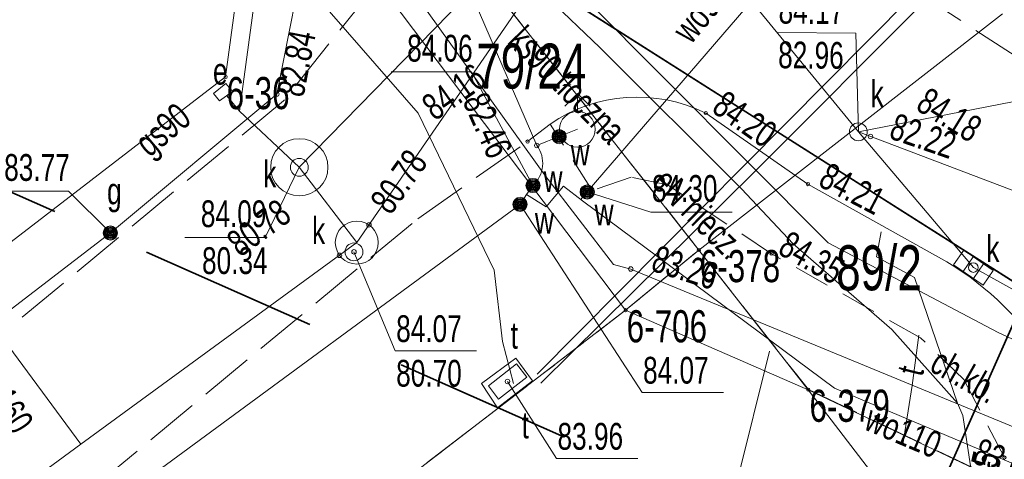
# Model space of a CAD drawing. Header units: metres. Extents: x -1013 to 1491576, y -5789570 to 1032.
# Tile 33 of 62: x -84 to -57, y 52 to 64. Entities that reach past the tile are written whole.
import ezdxf
from ezdxf.xclip import XClip

# ---------------------------------------------------------------- set-up
doc = ezdxf.new("R2010")
doc.units = ezdxf.units.M
doc.header["$MEASUREMENT"] = 0
doc.header["$XCLIPFRAME"] = 0
for name, pattern in [('2_KTCR02', [1.5, 1, -0.5]), ('2_KTJZ01', [2, 1.5, -0.5]), ('GUK', [2, 1.5, -0.5]), ('GUZ', [1, 0.5, -0.5]), ('Przerywana długa', [7.8, 5, -2.8])]:
    doc.linetypes.add(name, pattern=pattern)
doc.layers.add('700-L Mapa 1_1000 dwg', color=7, linetype='Continuous')
for name, color, linetype, lineweight in [('703-L Płaszczyzny podejścia 2D3', 152, 'Continuous', 30), ('703-L Płaszczyzny podejścia 2D38', 171, 'Continuous', 35), ('704-L Płaszczyzny podejścia 3D38', 171, 'Continuous', 35), ('ex_02_DXF_MZ_5_Dzialki7', 9, 'Continuous', 18), ('ex_02_DXF_MZ_5_Kontury3', 9, 'Continuous', 18), ('ex_02_DXF_MZ_5_KTCR_E_T_17', 9, 'Continuous', 18), ('ex_02_DXF_MZ_5_KTCR_L_17', 9, 'Continuous', 18), ('ex_02_DXF_MZ_5_KTJZ_L_07', 9, 'Continuous', 18), ('ex_02_DXF_MZ_5_KTKR_L_07', 9, 'Continuous', 18), ('ex_02_DXF_MZ_5_Numery_dzialek7', 9, 'Continuous', 18), ('ex_02_DXF_MZ_5_Numery_punktow7', 9, 'Continuous', 18), ('ex_02_DXF_MZ_5_Punkty7', 9, 'Continuous', 18), ('ex_02_DXF_MZ_5_RTPW_T_17', 9, 'Continuous', 18), ('ex_02_DXF_MZ_5_SUBK_L_034', 9, 'Continuous', 18), ('ex_02_DXF_MZ_5_SUOW_L_05', 9, 'Continuous', 18), ('ex_02_DXF_MZ_5_SUPE_D_L_31', 9, 'Continuous', 18), ('ex_02_DXF_MZ_5_SUPE_E_T_31', 9, 'Continuous', 18), ('ex_02_DXF_MZ_5_SUPE_L_31', 9, 'Continuous', 18), ('ex_02_DXF_MZ_5_SUPG_E_T_27', 9, 'Continuous', 18), ('ex_02_DXF_MZ_5_SUPG_L_252', 9, 'Continuous', 18), ('ex_02_DXF_MZ_5_SUPK_D_L_034', 9, 'Continuous', 18), ('ex_02_DXF_MZ_5_SUPK_D_L_434', 9, 'Continuous', 18), ('ex_02_DXF_MZ_5_SUPK_E_T_434', 9, 'Continuous', 18), ('ex_02_DXF_MZ_5_SUPK_L_034', 9, 'Continuous', 18), ('ex_02_DXF_MZ_5_SUPK_L_434', 9, 'Continuous', 18), ('ex_02_DXF_MZ_5_SUPT_D_L_030', 9, 'Continuous', 18), ('ex_02_DXF_MZ_5_SUPT_E_T_030', 9, 'Continuous', 18), ('ex_02_DXF_MZ_5_SUPT_L_030', 9, 'Continuous', 18), ('ex_02_DXF_MZ_5_SUPW_D_L_05', 9, 'Continuous', 18), ('ex_02_DXF_MZ_5_SUPW_E_T_05', 9, 'Continuous', 18), ('ex_02_DXF_MZ_5_SUPW_L_05', 9, 'Continuous', 18), ('ex_02_DXF_MZ_5_SUTG_T_052', 9, 'Continuous', 18), ('ex_02_DXF_MZ_5_SUTK_T_034', 9, 'Continuous', 18), ('ex_02_DXF_MZ_5_SUTT_T_030', 9, 'Continuous', 18), ('ex_02_DXF_MZ_5_SUTW_T_05', 9, 'Continuous', 18), ('ex_02_DXF_MZ_5_SUUE_E_T_27', 9, 'Continuous', 18), ('ex_02_DXF_MZ_5_SUUE_L_37', 9, 'Continuous', 18), ('ex_02_DXF_MZ_5_SUUG_E_T_47', 9, 'Continuous', 18), ('ex_02_DXF_MZ_5_SUUG_T_57', 9, 'Continuous', 18), ('ex_02_DXF_MZ_5_SUUK_D_T_234', 9, 'Continuous', 18), ('ex_02_DXF_MZ_5_SUUK_E_T_934', 9, 'Continuous', 18), ('ex_02_DXF_MZ_5_SUUK_T_07', 9, 'Continuous', 18), ('ex_02_DXF_MZ_5_SUUK_T_234', 9, 'Continuous', 18), ('ex_02_DXF_MZ_5_SUUT_E_T_930', 9, 'Continuous', 18), ('ex_02_DXF_MZ_5_SUUT_L_130', 9, 'Continuous', 18), ('ex_02_DXF_MZ_5_SUUT_T_37', 9, 'Continuous', 18), ('ex_02_DXF_MZ_5_SUUW_E_T_57', 9, 'Continuous', 18), ('ex_02_DXF_MZ_5_SUUW_T_07', 9, 'Continuous', 18), ('ex_02_DXF_MZ_5_SUUW_T_77', 9, 'Continuous', 18), ('ex_02_DXF_MZ_5_Uzytki3', 9, 'Continuous', 18)]:
    doc.layers.add(name, color=color, linetype=linetype, lineweight=lineweight)
doc.styles.add('STYL_AUTOMATYCZNY_1', font='arial.ttf', dxfattribs={"width": 0.7})

# ---------------------------------------------------------------- blocks, each defined once
blk = doc.blocks.new('Rysunek_1_5', base_point=(-7447251.91, -5789835.327))
at = {"layer": 'ex_02_DXF_MZ_5_Dzialki7', "color": 9, "linetype": 'Continuous', "lineweight": 18}
for p, q in [((-102.373, 105.388), (-65.217, 58.045)), ((-78.462, 62.892), (-77.511, 69.929)), ((-77.511, 69.929), (-67.265, 56.36)), ((-65.217, 58.045), (-56.712, 64.665)), ((-96.008, 49.397), (-78.462, 62.892)), ((-65.217, 58.045), (-67.265, 56.36)), ((-65.217, 58.045), (-62.15, 54.133)), ((-242.472, -78.345), (-67.265, 56.36)), ((-67.265, 56.36), (-62.15, 54.133)), ((-62.15, 54.133), (-42.33, 44.713)), ((-62.15, 54.133), (-30.9, 13.243))]:
    blk.add_line(p, q, dxfattribs=at)
at = {"layer": 'ex_02_DXF_MZ_5_Kontury3', "color": 9, "linetype": 'GUK', "lineweight": 18}
for p, q in [((-65.217, 58.045), (-99.497, 101.727)), ((-67.265, 56.36), (-65.217, 58.045)), ((-65.217, 58.045), (-62.149, 54.136)), ((-242.472, -78.345), (-67.265, 56.36)), ((-62.149, 54.136), (-42.331, 44.714))]:
    blk.add_line(p, q, dxfattribs=at)
at = {"layer": 'ex_02_DXF_MZ_5_KTCR_L_17', "color": 9, "linetype": '2_KTCR02', "lineweight": 18}
for p, q in [((-68.2, 59.713), (-69.38, 61.573)), ((-67.11, 60.083), (-68.2, 59.713)), ((-66.09, 59.873), (-67.11, 60.083)), ((-63.18, 57.943), (-66.09, 59.873)), ((-59.01, 55.583), (-63.18, 57.943)), ((-57.8, 54.423), (-59.01, 55.583)), ((-56.66, 52.233), (-57.8, 54.423))]:
    blk.add_line(p, q, dxfattribs=at)
at = {"layer": 'ex_02_DXF_MZ_5_KTJZ_L_07', "color": 9, "linetype": '2_KTJZ01', "lineweight": 18}
for p, q in [((-56.2, 63.383), (-62.06, 67.183)), ((-74.33, 65.383), (-76.84, 62.223)), ((-76.84, 62.223), (-115.42, 30.263)), ((-73.08, 58.923), (-70.01, 61.083)), ((-117.53, 22.123), (-73.08, 58.923))]:
    blk.add_line(p, q, dxfattribs=at)
at = {"layer": 'ex_02_DXF_MZ_5_KTKR_L_07', "color": 9, "linetype": 'Continuous', "lineweight": 18}
for p, q in [((-62.16, 59.893), (-65.02, 61.883)), ((-69.38, 61.573), (-70.01, 61.083)), ((-62.16, 59.893), (-58.27, 57.713))]:
    blk.add_line(p, q, dxfattribs=at)
for centre, radius, start, end in [((-66.934, 57.992), 4.336, 63.8032, 124.3307), ((-62.588, 50.493), 8.412, 4.3606, 59.1164)]:
    blk.add_arc(centre, radius, start, end, dxfattribs=at)
at = {"layer": 'ex_02_DXF_MZ_5_Numery_dzialek7', "color": 9, "linetype": 'Continuous', "lineweight": 18}
blk.add_line((-63.24, 55.216), (-65.113, 47.684), dxfattribs=at)
at = {"layer": 'ex_02_DXF_MZ_5_Punkty7', "color": 9, "linetype": 'Continuous', "lineweight": 18}
for centre in [(-78.462, 62.892), (-65.217, 58.045), (-67.265, 56.36), (-62.15, 54.133)]:
    blk.add_circle(centre, 0.045, dxfattribs=at)
at = {"layer": 'ex_02_DXF_MZ_5_RTPW_T_17', "color": 9, "linetype": 'Continuous', "lineweight": 18}
for centre in [(-65.02, 61.883), (-70.01, 61.083), (-62.16, 59.893), (-63.18, 57.943), (-56.66, 52.233)]:
    blk.add_circle(centre, 0.045, dxfattribs=at)
at = {"layer": 'ex_02_DXF_MZ_5_SUBK_L_034', "color": 9, "linetype": 'Continuous', "lineweight": 18}
for centre, radius in [((-76.4, 60.363), 0.801), ((-74.79, 58.253), 0.602)]:
    blk.add_circle(centre, radius, dxfattribs=at)
at = {"layer": 'ex_02_DXF_MZ_5_SUOW_L_05', "color": 9, "linetype": 'Continuous', "lineweight": 18}
blk.add_line((-68.34, 59.673), (-59.47, 69.983), dxfattribs=at)
at = {"layer": 'ex_02_DXF_MZ_5_SUPE_D_L_31', "color": 9, "linetype": 'Continuous', "lineweight": 18}
for p, q in [((-73.04, 68.563), (-67.987, 63.716)), ((-67.987, 63.716), (-64.019, 59.763)), ((-64.019, 59.763), (-62.578, 58.223)), ((-60.245, 57.85), (-60.11, 58.551)), ((-62.578, 58.223), (-59.811, 55.822)), ((-59.181, 57.277), (-60.245, 57.85)), ((-57.976, 53.755), (-59.181, 57.277)), ((-59.811, 55.822), (-57.976, 53.755)), ((-57.976, 53.755), (-57.823, 53.406)), ((-57.823, 53.406), (-56.785, 46.533))]:
    blk.add_line(p, q, dxfattribs=at)
at = {"layer": 'ex_02_DXF_MZ_5_SUPE_L_31', "color": 9, "linetype": 'Continuous', "lineweight": 18}
for p, q in [((-78.07, 61.933), (-77.52, 66.003)), ((-78.07, 61.933), (-78.433, 62.365)), ((-76.4, 60.363), (-78.07, 61.933))]:
    blk.add_line(p, q, dxfattribs=at)
at = {"layer": 'ex_02_DXF_MZ_5_SUPG_L_252', "color": 9, "linetype": 'Continuous', "lineweight": 18}
for p, q in [((-76.04, 67.393), (-77.03, 62.413)), ((-69.53, 60.143), (-74.36, 66.883)), ((-77.03, 62.413), (-81.69, 58.523)), ((-67.6, 57.643), (-69.53, 60.143)), ((-117.19, 31.223), (-81.69, 58.523)), ((-67.12, 57.513), (-67.6, 57.643)), ((-55.35, 52.653), (-67.12, 57.513))]:
    blk.add_line(p, q, dxfattribs=at)
at = {"layer": 'ex_02_DXF_MZ_5_SUPK_D_L_034', "color": 9, "linetype": 'Continuous', "lineweight": 18}
blk.add_circle((-57.53, 57.553), 0.133, dxfattribs=at)
at = {"layer": 'ex_02_DXF_MZ_5_SUPK_D_L_434', "color": 9, "linetype": 'Continuous', "lineweight": 18}
for p, q in [((-60.75, 61.356), (-54.94, 62.493)), ((-45.397, 55.524), (-60.75, 61.356)), ((-60.75, 61.356), (-57.53, 57.553))]:
    blk.add_line(p, q, dxfattribs=at)
at = {"layer": 'ex_02_DXF_MZ_5_SUPK_L_034', "color": 9, "linetype": 'Continuous', "lineweight": 18}
blk.add_line((-101.47, 111.113), (-60.75, 61.356), dxfattribs=at)
at = {"layer": 'ex_02_DXF_MZ_5_SUPK_L_434', "color": 9, "linetype": 'Continuous', "lineweight": 18}
for p, q in [((-74.79, 58.253), (-65.54, 71.713)), ((-70.11, 66.813), (-76.4, 60.363)), ((-61.59, 58.243), (-70.11, 66.813)), ((-76.4, 60.363), (-74.79, 58.253)), ((-74.79, 58.253), (-82.52, 52.603)), ((-56.84, 55.733), (-61.59, 58.243)), ((-82.52, 52.603), (-86.45, 57.923)), ((-43.21, 49.383), (-56.84, 55.733)), ((-82.52, 52.603), (-104.32, 36.653))]:
    blk.add_line(p, q, dxfattribs=at)
at = {"layer": 'ex_02_DXF_MZ_5_SUPT_D_L_030', "color": 9, "linetype": 'Continuous', "lineweight": 18}
for p, q in [((-54.658, 69.78), (-69.743, 54.572)), ((-54.436, 69.501), (-63.662, 60.226)), ((-73.074, 61.88), (-76.32, 65.613)), ((-70.943, 57.484), (-73.074, 61.88)), ((-63.662, 60.226), (-69.641, 54.313)), ((-70.709, 55.486), (-70.943, 57.484)), ((-70.401, 54.308), (-70.709, 55.486))]:
    blk.add_line(p, q, dxfattribs=at)
at = {"layer": 'ex_02_DXF_MZ_5_SUPT_L_030', "color": 9, "linetype": 'Continuous', "lineweight": 18}
for p, q in [((-59.061, 55.66), (-59.24, 54.253)), ((-59.24, 54.253), (-59.508, 52.595))]:
    blk.add_line(p, q, dxfattribs=at)
at = {"layer": 'ex_02_DXF_MZ_5_SUPW_D_L_05', "color": 9, "linetype": 'Continuous', "lineweight": 18}
for p, q in [((-69.75, 60.973), (-72.137, 66.497)), ((-70.22, 59.323), (-92.274, 43.103))]:
    blk.add_line(p, q, dxfattribs=at)
at = {"layer": 'ex_02_DXF_MZ_5_SUPW_L_05', "color": 9, "linetype": 'Continuous', "lineweight": 18}
for p, q in [((-68.34, 59.673), (-59.47, 69.983)), ((-69.45, 61.093), (-69.125, 61.223)), ((-69.125, 61.223), (-68.614, 61.427)), ((-69.75, 60.973), (-69.45, 61.093)), ((-70.04, 59.603), (-69.86, 59.853)), ((-69, 59.833), (-69.49, 59.253)), ((-69, 59.833), (-68.47, 59.423)), ((-70.04, 59.603), (-70.22, 59.323)), ((-69.49, 59.253), (-70.04, 59.603)), ((-68.519, 59.461), (-68.34, 59.673)), ((-68.47, 59.423), (-61.42, 54.173)), ((-54.91, 51.423), (-61.42, 54.173))]:
    blk.add_line(p, q, dxfattribs=at)
blk.add_arc((-70.424, 60.474), 0.839, 312.2616, 36.5199, dxfattribs=at)
at = {"layer": 'ex_02_DXF_MZ_5_SUTG_T_052', "color": 9, "linetype": 'Continuous', "lineweight": 18}
for p in [(-85.113, 59.692), (-81.69, 58.523)]:
    blk.add_line(p, (-82.86, 59.692), dxfattribs=at)
for centre in [(-77.03, 62.413), (-67.12, 57.513)]:
    blk.add_circle(centre, 0.0625, dxfattribs=at)
at = {"layer": 'ex_02_DXF_MZ_5_SUTK_T_034', "color": 9, "linetype": 'Continuous', "lineweight": 18}
for p, q in [((-63.017, 64.139), (-60.819, 64.116)), ((-60.75, 61.356), (-60.819, 64.116)), ((-76.4, 60.363), (-77.354, 58.396)), ((-79.607, 58.396), (-77.354, 58.396)), ((-74.87, 57.993), (-73.718, 55.218)), ((-57.53, 57.553), (-55.728, 56.554)), ((-73.718, 55.218), (-71.438, 55.218))]:
    blk.add_line(p, q, dxfattribs=at)
for centre in [(-60.41, 61.227), (-74.449, 58.749), (-75.276, 57.898), (-74.87, 57.993)]:
    blk.add_circle(centre, 0.0625, dxfattribs=at)
at = {"layer": 'ex_02_DXF_MZ_5_SUTT_T_030', "color": 9, "linetype": 'Continuous', "lineweight": 18}
for p, q in [((-70.57, 54.363), (-69.201, 52.202)), ((-69.201, 52.202), (-66.921, 52.202))]:
    blk.add_line(p, q, dxfattribs=at)
blk.add_circle((-70.57, 54.363), 0.0625, dxfattribs=at)
at = {"layer": 'ex_02_DXF_MZ_5_SUTW_T_05', "color": 9, "linetype": 'Continuous', "lineweight": 18}
for p, q in [((-73.832, 63.033), (-71.58, 63.033)), ((-69.86, 59.853), (-71.58, 63.033)), ((-68.34, 59.673), (-66.559, 59.105)), ((-70.22, 59.323), (-66.806, 54.053)), ((-66.559, 59.105), (-64.279, 59.105)), ((-66.806, 54.053), (-64.526, 54.053))]:
    blk.add_line(p, q, dxfattribs=at)
blk.add_circle((-69.75, 60.973), 0.0625, dxfattribs=at)
at = {"layer": 'ex_02_DXF_MZ_5_SUUE_L_37', "color": 9, "linetype": 'Continuous', "lineweight": 18}
for p, q in [((-78.801, 62.431), (-78.46, 62.713)), ((-78.46, 62.713), (-78.27, 62.483)), ((-78.63, 62.223), (-78.801, 62.431)), ((-78.27, 62.483), (-78.63, 62.223))]:
    blk.add_line(p, q, dxfattribs=at)
at = {"layer": 'ex_02_DXF_MZ_5_SUUG_T_57', "color": 9, "linetype": 'Continuous', "lineweight": 18}
for radius in [0.2, 0.175, 0.15, 0.125, 0.1, 0.075, 0.05, 0.025, 0.00715]:
    blk.add_circle((-81.69, 58.523), radius, dxfattribs=at)
at = {"layer": 'ex_02_DXF_MZ_5_SUUK_D_T_234', "color": 9, "linetype": 'Continuous', "lineweight": 18}
blk.add_circle((-60.75, 61.356), 0.25, dxfattribs=at)
at = {"layer": 'ex_02_DXF_MZ_5_SUUK_T_07', "color": 9, "linetype": 'Continuous', "lineweight": 18}
for p, q in [((-58.083, 57.631), (-57.799, 58.043)), ((-57.799, 58.043), (-56.976, 57.474)), ((-57.26, 57.063), (-58.083, 57.631)), ((-57.532, 57.858), (-57.816, 57.447)), ((-57.244, 57.659), (-57.528, 57.248)), ((-56.976, 57.474), (-57.26, 57.063))]:
    blk.add_line(p, q, dxfattribs=at)
at = {"layer": 'ex_02_DXF_MZ_5_SUUK_T_234', "color": 9, "linetype": 'Continuous', "lineweight": 18}
for centre in [(-76.4, 60.363), (-74.87, 57.993)]:
    blk.add_circle(centre, 0.25, dxfattribs=at)
at = {"layer": 'ex_02_DXF_MZ_5_SUUT_L_130', "color": 9, "linetype": 'Continuous', "lineweight": 18}
for p, q in [((-70.34, 55.013), (-71.3, 54.303)), ((-69.87, 54.383), (-70.34, 55.013)), ((-71.3, 54.303), (-70.85, 53.623)), ((-70.85, 53.623), (-69.87, 54.383))]:
    blk.add_line(p, q, dxfattribs=at)
at = {"layer": 'ex_02_DXF_MZ_5_SUUT_T_37', "color": 9, "linetype": 'Continuous', "lineweight": 18}
for p, q in [((-70.317, 54.853), (-71.108, 54.242)), ((-70.031, 54.484), (-70.317, 54.853)), ((-70.823, 53.872), (-70.031, 54.484)), ((-71.108, 54.242), (-70.823, 53.872))]:
    blk.add_line(p, q, dxfattribs=at)
at = {"layer": 'ex_02_DXF_MZ_5_SUUW_T_07', "color": 9, "linetype": 'Continuous', "lineweight": 18}
for p, q in [((-68.614, 62.427), (-68.968, 62.074)), ((-68.614, 62.427), (-68.261, 62.074)), ((-68.614, 61.927), (-68.614, 62.427))]:
    blk.add_line(p, q, dxfattribs=at)
blk.add_circle((-68.614, 61.427), 0.5, dxfattribs=at)
at = {"layer": 'ex_02_DXF_MZ_5_SUUW_T_77', "color": 9, "linetype": 'Continuous', "lineweight": 18}
for centre, radius in [((-69.125, 61.223), 0.2), ((-69.125, 61.223), 0.175), ((-69.125, 61.223), 0.15), ((-69.125, 61.223), 0.125), ((-69.125, 61.223), 0.1), ((-69.125, 61.223), 0.075), ((-69.125, 61.223), 0.05), ((-69.125, 61.223), 0.025), ((-69.125, 61.223), 0.00715), ((-69.86, 59.853), 0.2), ((-69.86, 59.853), 0.175), ((-69.86, 59.853), 0.15), ((-69.86, 59.853), 0.125), ((-69.86, 59.853), 0.1), ((-69.86, 59.853), 0.075), ((-69.86, 59.853), 0.05), ((-69.86, 59.853), 0.025), ((-69.86, 59.853), 0.00715), ((-68.34, 59.673), 0.2), ((-68.34, 59.673), 0.175), ((-68.34, 59.673), 0.15), ((-68.34, 59.673), 0.125), ((-68.34, 59.673), 0.1), ((-68.34, 59.673), 0.075), ((-68.34, 59.673), 0.05), ((-68.34, 59.673), 0.025), ((-68.34, 59.673), 0.00715), ((-70.22, 59.323), 0.2), ((-70.22, 59.323), 0.175), ((-70.22, 59.323), 0.15), ((-70.22, 59.323), 0.125), ((-70.22, 59.323), 0.1), ((-70.22, 59.323), 0.075), ((-70.22, 59.323), 0.05), ((-70.22, 59.323), 0.025), ((-70.22, 59.323), 0.00715)]:
    blk.add_circle(centre, radius, dxfattribs=at)
at = {"layer": 'ex_02_DXF_MZ_5_Uzytki3', "color": 9, "linetype": 'GUZ', "lineweight": 18}
for p, q in [((-65.217, 58.045), (-99.497, 101.727)), ((-67.265, 56.36), (-65.217, 58.045)), ((-65.217, 58.045), (-62.149, 54.136)), ((-242.472, -78.345), (-67.265, 56.36)), ((-62.149, 54.136), (-42.331, 44.714))]:
    blk.add_line(p, q, dxfattribs=at)
at = {"layer": 'ex_02_DXF_MZ_5_KTCR_E_T_17', "color": 9, "linetype": 'Continuous', "lineweight": 18, "insert": (-58.615, 55.004), "char_height": 0.75, "attachment_point": 4, "rotation": 330.489, "style": 'STYL_AUTOMATYCZNY_1'}
blk.add_mtext('\\A1;{\\pql;\\fArial|b0|i0|c238|p0;\\W0.700000;ch.kb.}', dxfattribs=at)
at = {"layer": 'ex_02_DXF_MZ_5_Numery_dzialek7', "color": 9, "linetype": 'Continuous', "lineweight": 18, "char_height": 1.26, "attachment_point": 1, "style": 'STYL_AUTOMATYCZNY_1'}
for s, insert in [('\\A1;{\\pql;\\fArial|b0|i0|c238|p0;\\W0.700000;79/24}', (-71.446, 63.828)), ('\\A1;{\\pql;\\fArial|b0|i0|c238|p0;\\W0.700000;89/2}', (-61.371, 58.177))]:
    blk.add_mtext(s, dxfattribs=dict(at, insert=insert))
at = {"layer": 'ex_02_DXF_MZ_5_Numery_punktow7', "color": 9, "linetype": 'Continuous', "lineweight": 18, "char_height": 0.9, "attachment_point": 1, "style": 'STYL_AUTOMATYCZNY_1'}
for s, insert in [('\\A1;{\\pql;\\fArial|b0|i0|c238|p0;\\W0.700000;6-36}', (-78.433, 62.892)), ('\\A1;{\\pql;\\fArial|b0|i0|c238|p0;\\W0.700000;6-378}', (-65.188, 58.045)), ('\\A1;{\\pql;\\fArial|b0|i0|c238|p0;\\W0.700000;6-706}', (-67.236, 56.36)), ('\\A1;{\\pql;\\fArial|b0|i0|c238|p0;\\W0.700000;6-379}', (-62.117, 54.133))]:
    blk.add_mtext(s, dxfattribs=dict(at, insert=insert))
at = {"layer": 'ex_02_DXF_MZ_5_RTPW_T_17', "color": 9, "linetype": 'Continuous', "lineweight": 18, "char_height": 0.75, "style": 'STYL_AUTOMATYCZNY_1'}
for s, insert, attachment_point, rotation in [('\\A1;{\\pql;\\fArial|b0|i0|c238|p0;\\W0.700000;84.16}', (-72.602, 61.636), 7, 35.127), ('\\A1;{\\pql;\\fArial|b0|i0|c238|p0;\\W0.700000;84.18}', (-58.784, 62.636), 1, 328.3136), ('\\A1;{\\pql;\\fArial|b0|i0|c238|p0;\\W0.700000;84.20}', (-64.895, 61.93), 7, 324.7276), ('\\A1;{\\pql;\\fArial|b0|i0|c238|p0;\\W0.700000;84.21}', (-61.913, 59.851), 7, 332.3241), ('\\A1;{\\pql;\\fArial|b0|i0|c238|p0;\\W0.700000;84.35}', (-63.045, 57.95), 7, 330.6422), ('\\A1;{\\pql;\\fArial|b0|i0|c238|p0;\\W0.700000;84.45}', (-57.925, 50.675), 1, 77.0875)]:
    blk.add_mtext(s, dxfattribs=dict(at, insert=insert, attachment_point=attachment_point, rotation=rotation))
at = {"layer": 'ex_02_DXF_MZ_5_SUPE_E_T_31', "color": 9, "linetype": 'Continuous', "lineweight": 18, "insert": (-66.573, 59.866), "char_height": 0.75, "attachment_point": 7, "rotation": 315.4244, "style": 'STYL_AUTOMATYCZNY_1'}
blk.add_mtext('\\A1;{\\pql;\\fArial|b0|i0|c238|p0;\\W0.700000;eN niecz.}', dxfattribs=at)
at = {"layer": 'ex_02_DXF_MZ_5_SUPG_E_T_27', "color": 9, "linetype": 'Continuous', "lineweight": 18, "insert": (-80.449, 60.449), "char_height": 0.75, "attachment_point": 7, "rotation": 39.8539, "style": 'STYL_AUTOMATYCZNY_1'}
blk.add_mtext('\\A1;{\\pql;\\fArial|b0|i0|c238|p0;\\W0.700000;gs90}', dxfattribs=at)
at = {"layer": 'ex_02_DXF_MZ_5_SUPK_E_T_434', "color": 9, "linetype": 'Continuous', "lineweight": 18, "char_height": 0.75, "style": 'STYL_AUTOMATYCZNY_1'}
for s, insert, attachment_point, rotation in [('\\A1;{\\pql;\\fArial|b0|i0|c238|p0;\\W0.700000;ks90 tłoczna}', (-70.607, 63.848), 7, 314.7975), ('\\A1;{\\pql;\\fArial|b0|i0|c238|p0;\\W0.700000;ks160}', (-85.169, 54.678), 4, 302.346)]:
    blk.add_mtext(s, dxfattribs=dict(at, insert=insert, attachment_point=attachment_point, rotation=rotation))
at = {"layer": 'ex_02_DXF_MZ_5_SUPT_E_T_030', "color": 9, "linetype": 'Continuous', "lineweight": 18, "insert": (-59.315, 54.569), "char_height": 0.75, "attachment_point": 4, "rotation": 75.96, "style": 'STYL_AUTOMATYCZNY_1'}
blk.add_mtext('\\A1;{\\pql;\\fArial|b0|i0|c238|p0;\\W0.700000;t}', dxfattribs=at)
at = {"layer": 'ex_02_DXF_MZ_5_SUPW_E_T_05', "color": 9, "linetype": 'Continuous', "lineweight": 18, "char_height": 0.75, "style": 'STYL_AUTOMATYCZNY_1'}
for s, insert, attachment_point, rotation in [('\\A1;{\\pql;\\fArial|b0|i0|c238|p0;\\W0.700000;wo90}', (-65.72, 64.019), 4, 50.67), ('\\A1;{\\pql;\\fArial|b0|i0|c238|p0;\\W0.700000;wo110}', (-60.636, 53.027), 7, 337.0995)]:
    blk.add_mtext(s, dxfattribs=dict(at, insert=insert, attachment_point=attachment_point, rotation=rotation))
at = {"layer": 'ex_02_DXF_MZ_5_SUTG_T_052', "color": 9, "linetype": 'Continuous', "lineweight": 18, "char_height": 0.75, "style": 'STYL_AUTOMATYCZNY_1'}
for s, insert, attachment_point, rotation in [('\\A1;{\\pql;\\fArial|b0|i0|c238|p0;\\W0.700000;82.84}', (-77.024, 62.442), 1, 78.948), ('\\A1;{\\pql;\\fArial|b0|i0|c238|p0;\\W0.700000;83.26}', (-66.59, 57.468), 7, 342.3239), ('\\A1;{\\pql;\\fArial|b0|i0|c238|p0;\\W0.700000;83.68}', (-57.6, 52.095), 7, 337.816)]:
    blk.add_mtext(s, dxfattribs=dict(at, insert=insert, attachment_point=attachment_point, rotation=rotation))
at = {"layer": 'ex_02_DXF_MZ_5_SUTG_T_052', "color": 9, "linetype": 'Continuous', "lineweight": 18, "insert": (-84.662, 59.972), "char_height": 0.75, "attachment_point": 7, "style": 'STYL_AUTOMATYCZNY_1'}
blk.add_mtext('\\A1;{\\pql;\\fArial|b0|i0|c238|p0;\\W0.700000;83.77}', dxfattribs=at)
at = {"layer": 'ex_02_DXF_MZ_5_SUTK_T_034', "color": 9, "linetype": 'Continuous', "lineweight": 18, "char_height": 0.75, "style": 'STYL_AUTOMATYCZNY_1'}
for s, insert, attachment_point, rotation in [('\\A1;{\\pql;\\fArial|b0|i0|c238|p0;\\W0.700000;84.17}', (-62.977, 65.139), 1, 359.403), ('\\A1;{\\pql;\\fArial|b0|i0|c238|p0;\\W0.700000;82.96}', (-62.99, 63.889), 1, 359.403), ('\\A1;{\\pql;\\fArial|b0|i0|c238|p0;\\W0.700000;82.22}', (-59.927, 61.177), 7, 340.965), ('\\A1;{\\pql;\\fArial|b0|i0|c238|p0;\\W0.700000;80.78}', (-74.146, 59.215), 4, 54.441), ('\\A1;{\\pql;\\fArial|b0|i0|c238|p0;\\W0.700000;80.78}', (-78.274, 58.124), 4, 36.1638)]:
    blk.add_mtext(s, dxfattribs=dict(at, insert=insert, attachment_point=attachment_point, rotation=rotation))
for s, insert, attachment_point in [('\\A1;{\\pql;\\fArial|b0|i0|c238|p0;\\W0.700000;84.09}', (-79.156, 58.676), 7), ('\\A1;{\\pql;\\fArial|b0|i0|c238|p0;\\W0.700000;80.34}', (-79.123, 58.124), 1), ('\\A1;{\\pql;\\fArial|b0|i0|c238|p0;\\W0.700000;84.07}', (-73.688, 56.218), 1), ('\\A1;{\\pql;\\fArial|b0|i0|c238|p0;\\W0.700000;80.70}', (-73.688, 54.968), 1)]:
    blk.add_mtext(s, dxfattribs=dict(at, insert=insert, attachment_point=attachment_point))
at = {"layer": 'ex_02_DXF_MZ_5_SUTT_T_030', "color": 9, "linetype": 'Continuous', "lineweight": 18, "insert": (-69.171, 53.202), "char_height": 0.75, "attachment_point": 1, "style": 'STYL_AUTOMATYCZNY_1'}
blk.add_mtext('\\A1;{\\pql;\\fArial|b0|i0|c238|p0;\\W0.700000;83.96}', dxfattribs=at)
at = {"layer": 'ex_02_DXF_MZ_5_SUTW_T_05', "color": 9, "linetype": 'Continuous', "lineweight": 18, "char_height": 0.75, "style": 'STYL_AUTOMATYCZNY_1'}
for s, insert, attachment_point in [('\\A1;{\\pql;\\fArial|b0|i0|c238|p0;\\W0.700000;84.06}', (-73.381, 63.313), 7), ('\\A1;{\\pql;\\fArial|b0|i0|c238|p0;\\W0.700000;84.30}', (-66.529, 59.384), 7), ('\\A1;{\\pql;\\fArial|b0|i0|c238|p0;\\W0.700000;84.07}', (-66.776, 55.053), 1)]:
    blk.add_mtext(s, dxfattribs=dict(at, insert=insert, attachment_point=attachment_point))
at = {"layer": 'ex_02_DXF_MZ_5_SUTW_T_05', "color": 9, "linetype": 'Continuous', "lineweight": 18, "insert": (-71.852, 62.22), "char_height": 0.75, "attachment_point": 7, "rotation": 293.9625, "style": 'STYL_AUTOMATYCZNY_1'}
blk.add_mtext('\\A1;{\\pql;\\fArial|b0|i0|c238|p0;\\W0.700000;82.46}', dxfattribs=at)
at = {"layer": 'ex_02_DXF_MZ_5_SUUE_E_T_27', "color": 9, "linetype": 'Continuous', "lineweight": 18, "insert": (-78.817, 62.668), "char_height": 0.75, "attachment_point": 7, "style": 'STYL_AUTOMATYCZNY_1'}
blk.add_mtext('\\A1;{\\pql;\\fArial|b0|i0|c238|p0;\\W0.700000;e}', dxfattribs=at)
at = {"layer": 'ex_02_DXF_MZ_5_SUUG_E_T_47', "color": 9, "linetype": 'Continuous', "lineweight": 18, "insert": (-81.782, 59.096), "char_height": 0.75, "attachment_point": 7, "style": 'STYL_AUTOMATYCZNY_1'}
blk.add_mtext('\\A1;{\\pql;\\fArial|b0|i0|c238|p0;\\W0.700000;g}', dxfattribs=at)
at = {"layer": 'ex_02_DXF_MZ_5_SUUK_E_T_934', "color": 9, "linetype": 'Continuous', "lineweight": 18, "char_height": 0.75, "style": 'STYL_AUTOMATYCZNY_1'}
for insert, attachment_point in [((-60.405, 62.42), 4), ((-77.412, 60.55), 1), ((-76.042, 58.964), 1), ((-57.165, 58.082), 4)]:
    blk.add_mtext('\\A1;{\\pql;\\fArial|b0|i0|c238|p0;\\W0.700000;k}', dxfattribs=dict(at, insert=insert, attachment_point=attachment_point))
at = {"layer": 'ex_02_DXF_MZ_5_SUUT_E_T_930', "color": 9, "linetype": 'Continuous', "lineweight": 18, "char_height": 0.75, "style": 'STYL_AUTOMATYCZNY_1'}
for insert, attachment_point in [((-70.483, 55.273), 7), ((-70.177, 53.519), 1)]:
    blk.add_mtext('\\A1;{\\pql;\\fArial|b0|i0|c238|p0;\\W0.700000;t}', dxfattribs=dict(at, insert=insert, attachment_point=attachment_point))
at = {"layer": 'ex_02_DXF_MZ_5_SUUW_E_T_57', "color": 9, "linetype": 'Continuous', "lineweight": 18, "char_height": 0.75, "style": 'STYL_AUTOMATYCZNY_1'}
for insert, attachment_point in [((-68.803, 61.165), 1), ((-69.562, 59.671), 7), ((-68.132, 59.487), 1), ((-69.804, 59.255), 1)]:
    blk.add_mtext('\\A1;{\\pql;\\fArial|b0|i0|c238|p0;\\W0.700000;w}', dxfattribs=dict(at, insert=insert, attachment_point=attachment_point))

msp = doc.modelspace()

# ---------------------------------------------------------------- linework, layer by layer
at = {"layer": '703-L Płaszczyzny podejścia 2D3', "color": 152, "linetype": 'Continuous', "lineweight": 30}
msp.add_circle((8.227, 10.355), 1021.659, dxfattribs=at)
at = {"layer": '703-L Płaszczyzny podejścia 2D38', "color": 171, "linetype": 'Continuous', "lineweight": 35}
msp.add_line((-4.796, 24.363), (-336.803, 235.305), dxfattribs=at)
at = {"layer": '703-L Płaszczyzny podejścia 2D38', "color": 171, "linetype": 'Przerywana długa', "lineweight": 35}
msp.add_line((-4.796, 24.363), (-360.443, 181.958), dxfattribs=at)
at = {"layer": '704-L Płaszczyzny podejścia 3D38', "color": 171, "linetype": 'Continuous', "lineweight": 35, "flags": 128}
for points in [[(-107.214, 89.435), (-56.005, 56.899)], [(3.307, 42.648), (-56.005, 56.899), (-107.214, 89.435)], [(-56.005, 56.899), (-76.788, 9.998)], [(-76.788, 9.998), (-56.005, 56.899)]]:
    msp.add_lwpolyline(points, dxfattribs=at)

# ---------------------------------------------------------------- block references
at = {"layer": '700-L Mapa 1_1000 dwg', "color": 52, "linetype": 'Continuous', "lineweight": 25}
ref = msp.add_blockref('Rysunek_1_5', (-7447251.91, -5789835.327), dxfattribs=at)
XClip(ref).set_block_clipping_path([(-454.4097296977, -337.82710067), (350.5902703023, 167.17289933)])

doc.saveas('drawing.dxf')
